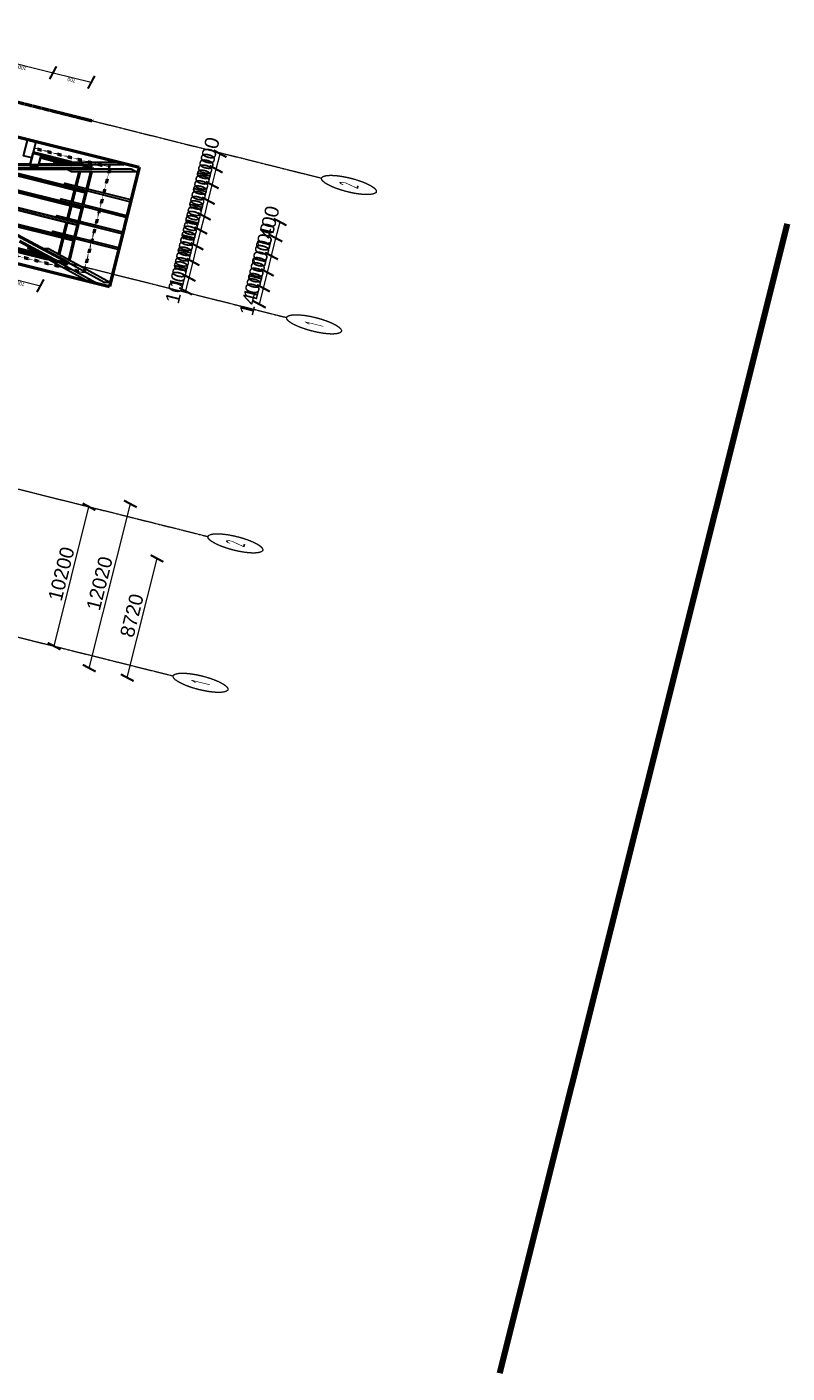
# Model space of a CAD drawing. Header units: millimetres. Extents: x -2096172177 to 2055029645, y -728784453 to 1899906214.
# Tile 38 of 109: x -1916257089 to -1882368491, y 1617111960 to 1677140244. Entities that reach past the tile are written whole.
import ezdxf
from ezdxf.enums import TextEntityAlignment as Align

# ---------------------------------------------------------------- set-up
doc = ezdxf.new("R2010")
doc.units = ezdxf.units.MM
doc.linetypes.add('ACAD_ISO03W100', pattern=[30, 12, -18])
doc.linetypes.add('DASHDOT_axis', pattern=[24, 20, -1.5, 1, -1.5])
for name, color, linetype, lineweight in [('Кобылки', 4, 'Continuous', 30), ('Крыша', 30, 'Continuous', 50), ('мауэрлат', 40, 'Continuous', 18), ('Накостные строп ноги', 10, 'Continuous', 50), ('Наружные стены', 1, 'Continuous', 50), ('Размеры', 40, 'Continuous', 18), ('Рамка', 2, 'Continuous', 100), ('стропила', 5, 'Continuous', 35), ('Толщины привязок', 130, 'Continuous', 18)]:
    doc.layers.add(name, color=color, linetype=linetype, lineweight=lineweight)
doc.styles.add('GOST-2.304_Type-B', font='GOST Common.ttf')
doc.styles.add('стиль для стен', font='arial.ttf')
doc.dimstyles.new('Для размеров СТЕН', dxfattribs={"dimtxt": 2.5, "dimasz": 2.5, "dimexe": 1.25, "dimexo": 0.625, "dimtad": 1, "dimtxsty": 'стиль для стен', "dimblk": 'ARCHTICK', "dimcen": 2.5, "dimadec": 0, "dimazin": 0, "dimtfac": 1, "dimtmove": 0, "dimatfit": 3, "dimfxl": 1, "dimarcsym": 0})

# ---------------------------------------------------------------- blocks, each defined once
blk = doc.blocks.new('_ArchTick')
at = {"color": 0, "linetype": 'ByBlock', "const_width": 0.15}
blk.add_lwpolyline([(-0.5, -0.5), (0.5, 0.5)], dxfattribs=at)
blk = doc.blocks.new('*D658')
at = {"layer": 'Defpoints', "color": 0, "transparency": 16777216}
for p in [(1804966, 901662), (1815166, 901662), (1815166, 900152)]:
    blk.add_point(p, dxfattribs=at)
at = {"layer": 'Размеры', "color": 0, "lineweight": -2, "transparency": 16777216}
for p, q in [((1804966, 901599), (1804966, 900027)), ((1815166, 901599), (1815166, 900027)), ((1804966, 900152), (1815166, 900152))]:
    blk.add_line(p, q, dxfattribs=at)
at = {"layer": 'Размеры', "color": 0, "lineweight": -2, "transparency": 16777216, "xscale": 250, "yscale": 250, "zscale": 250, "rotation": 180}
blk.add_blockref('_ArchTick', (1804966, 900152), dxfattribs=at)
at = {"layer": 'Размеры', "color": 0, "lineweight": -2, "transparency": 16777216, "xscale": 250, "yscale": 250, "zscale": 250}
blk.add_blockref('_ArchTick', (1815166, 900152), dxfattribs=at)
at = {"layer": 'Размеры', "color": 0, "transparency": 16777216, "insert": (1810066, 900339), "char_height": 250, "attachment_point": 5, "style": 'стиль для стен'}
blk.add_mtext('10200', dxfattribs=at)
blk = doc.blocks.new('*D660')
at = {"layer": 'Defpoints', "color": 0, "ltscale": 10, "transparency": 16777216}
for p in [(1804056, 904417), (1816076, 904417), (1816076, 899452)]:
    blk.add_point(p, dxfattribs=at)
at = {"layer": 'Размеры', "color": 0, "lineweight": -2, "ltscale": 10, "transparency": 16777216}
blk.add_line((1804056, 899452), (1816076, 899452), dxfattribs=at)
at = {"layer": 'Размеры', "color": 0, "lineweight": -2, "ltscale": 10, "transparency": 16777216, "xscale": 250, "yscale": 250, "zscale": 250, "rotation": 180}
blk.add_blockref('_ArchTick', (1804056, 899452), dxfattribs=at)
at = {"layer": 'Размеры', "color": 0, "lineweight": -2, "ltscale": 10, "transparency": 16777216, "xscale": 250, "yscale": 250, "zscale": 250}
blk.add_blockref('_ArchTick', (1816076, 899452), dxfattribs=at)
at = {"layer": 'Размеры', "color": 0, "lineweight": 18, "ltscale": 10, "transparency": 16777216, "insert": (1810066, 899639), "char_height": 250, "attachment_point": 5, "style": 'стиль для стен'}
blk.add_mtext('12020', dxfattribs=at)
blk = doc.blocks.new('*D661')
at = {"layer": 'Defpoints', "color": 0, "ltscale": 10, "transparency": 16777216}
for p in [(1804056, 901353), (1812776, 901353), (1812776, 898757)]:
    blk.add_point(p, dxfattribs=at)
at = {"layer": 'Размеры', "color": 0, "lineweight": -2, "ltscale": 10, "transparency": 16777216}
blk.add_line((1804056, 898757), (1812776, 898757), dxfattribs=at)
at = {"layer": 'Размеры', "color": 0, "lineweight": -2, "ltscale": 10, "transparency": 16777216, "xscale": 250, "yscale": 250, "zscale": 250, "rotation": 180}
blk.add_blockref('_ArchTick', (1804056, 898757), dxfattribs=at)
at = {"layer": 'Размеры', "color": 0, "lineweight": -2, "ltscale": 10, "transparency": 16777216, "xscale": 250, "yscale": 250, "zscale": 250}
blk.add_blockref('_ArchTick', (1812776, 898757), dxfattribs=at)
at = {"layer": 'Размеры', "color": 0, "lineweight": 50, "ltscale": 10, "transparency": 16777216, "insert": (1808416, 898944), "char_height": 250, "attachment_point": 5, "style": 'стиль для стен'}
blk.add_mtext('8720', dxfattribs=at)
blk = doc.blocks.new('*D695')
at = {"layer": 'Defpoints', "color": 0, "transparency": 16777216}
for p in [(1832665, 899416), (1832665, 896465), (1831672, 896436)]:
    blk.add_point(p, dxfattribs=at)
at = {"layer": 'Размеры', "color": 0, "lineweight": -2, "transparency": 16777216}
blk.add_line((1831672, 899416), (1832665, 899416), dxfattribs=at)
at = {"layer": 'Размеры', "color": 0, "lineweight": -2, "transparency": 16777216, "xscale": 250, "yscale": 250, "zscale": 250, "rotation": 180}
blk.add_blockref('_ArchTick', (1831672, 899416), dxfattribs=at)
at = {"layer": 'Размеры', "color": 0, "lineweight": -2, "transparency": 16777216, "xscale": 250, "yscale": 250, "zscale": 250}
blk.add_blockref('_ArchTick', (1832665, 899416), dxfattribs=at)
at = {"layer": 'Размеры', "color": 0, "transparency": 16777216, "insert": (1832168, 899604), "char_height": 250, "attachment_point": 5, "style": 'стиль для стен'}
blk.add_mtext('1000', dxfattribs=at)
blk = doc.blocks.new('*D697')
at = {"layer": 'Defpoints', "color": 0, "transparency": 16777216}
for p in [(1832665, 899416), (1833815, 899416), (1833815, 896465)]:
    blk.add_point(p, dxfattribs=at)
at = {"layer": 'Размеры', "color": 0, "lineweight": -2, "transparency": 16777216}
blk.add_line((1832665, 899416), (1833815, 899416), dxfattribs=at)
at = {"layer": 'Размеры', "color": 0, "lineweight": -2, "transparency": 16777216, "xscale": 250, "yscale": 250, "zscale": 250, "rotation": 180}
blk.add_blockref('_ArchTick', (1832665, 899416), dxfattribs=at)
at = {"layer": 'Размеры', "color": 0, "lineweight": -2, "transparency": 16777216, "xscale": 250, "yscale": 250, "zscale": 250}
blk.add_blockref('_ArchTick', (1833815, 899416), dxfattribs=at)
at = {"layer": 'Размеры', "color": 0, "transparency": 16777216, "insert": (1833240, 899604), "char_height": 250, "attachment_point": 5, "style": 'стиль для стен'}
blk.add_mtext('1000', dxfattribs=at)
blk = doc.blocks.new('*D699')
at = {"layer": 'Defpoints', "color": 0, "transparency": 16777216}
for p in [(1834965, 899416), (1833815, 896465), (1834965, 896465)]:
    blk.add_point(p, dxfattribs=at)
at = {"layer": 'Размеры', "color": 0, "lineweight": -2, "transparency": 16777216}
blk.add_line((1833815, 899416), (1834965, 899416), dxfattribs=at)
at = {"layer": 'Размеры', "color": 0, "lineweight": -2, "transparency": 16777216, "xscale": 250, "yscale": 250, "zscale": 250, "rotation": 180}
blk.add_blockref('_ArchTick', (1833815, 899416), dxfattribs=at)
at = {"layer": 'Размеры', "color": 0, "lineweight": -2, "transparency": 16777216, "xscale": 250, "yscale": 250, "zscale": 250}
blk.add_blockref('_ArchTick', (1834965, 899416), dxfattribs=at)
at = {"layer": 'Размеры', "color": 0, "transparency": 16777216, "insert": (1834390, 899604), "char_height": 250, "attachment_point": 5, "style": 'стиль для стен'}
blk.add_mtext('1000', dxfattribs=at)
blk = doc.blocks.new('*D701')
at = {"layer": 'Defpoints', "color": 0, "transparency": 16777216}
for p in [(1836115, 899416), (1834965, 896465), (1836115, 896465)]:
    blk.add_point(p, dxfattribs=at)
at = {"layer": 'Размеры', "color": 0, "lineweight": -2, "transparency": 16777216}
blk.add_line((1834965, 899416), (1836115, 899416), dxfattribs=at)
at = {"layer": 'Размеры', "color": 0, "lineweight": -2, "transparency": 16777216, "xscale": 250, "yscale": 250, "zscale": 250, "rotation": 180}
blk.add_blockref('_ArchTick', (1834965, 899416), dxfattribs=at)
at = {"layer": 'Размеры', "color": 0, "lineweight": -2, "transparency": 16777216, "xscale": 250, "yscale": 250, "zscale": 250}
blk.add_blockref('_ArchTick', (1836115, 899416), dxfattribs=at)
at = {"layer": 'Размеры', "color": 0, "transparency": 16777216, "insert": (1835540, 899604), "char_height": 250, "attachment_point": 5, "style": 'стиль для стен'}
blk.add_mtext('1000', dxfattribs=at)
blk = doc.blocks.new('*D703')
at = {"layer": 'Defpoints', "color": 0, "transparency": 16777216}
for p in [(1837143, 899416), (1836115, 896465), (1837143, 896183)]:
    blk.add_point(p, dxfattribs=at)
at = {"layer": 'Размеры', "color": 0, "lineweight": -2, "transparency": 16777216}
blk.add_line((1836115, 899416), (1837143, 899416), dxfattribs=at)
at = {"layer": 'Размеры', "color": 0, "lineweight": -2, "transparency": 16777216, "xscale": 250, "yscale": 250, "zscale": 250, "rotation": 180}
blk.add_blockref('_ArchTick', (1836115, 899416), dxfattribs=at)
at = {"layer": 'Размеры', "color": 0, "lineweight": -2, "transparency": 16777216, "xscale": 250, "yscale": 250, "zscale": 250}
blk.add_blockref('_ArchTick', (1837143, 899416), dxfattribs=at)
at = {"layer": 'Размеры', "color": 0, "transparency": 16777216, "insert": (1836629, 899604), "char_height": 250, "attachment_point": 5, "style": 'стиль для стен'}
blk.add_mtext('1000', dxfattribs=at)
blk = doc.blocks.new('*D705')
at = {"layer": 'Defpoints', "color": 0, "transparency": 16777216}
for p in [(1838293, 899416), (1837143, 896183), (1838293, 895251)]:
    blk.add_point(p, dxfattribs=at)
at = {"layer": 'Размеры', "color": 0, "lineweight": -2, "transparency": 16777216}
blk.add_line((1837143, 899416), (1838293, 899416), dxfattribs=at)
at = {"layer": 'Размеры', "color": 0, "lineweight": -2, "transparency": 16777216, "xscale": 250, "yscale": 250, "zscale": 250, "rotation": 180}
blk.add_blockref('_ArchTick', (1837143, 899416), dxfattribs=at)
at = {"layer": 'Размеры', "color": 0, "lineweight": -2, "transparency": 16777216, "xscale": 250, "yscale": 250, "zscale": 250}
blk.add_blockref('_ArchTick', (1838293, 899416), dxfattribs=at)
at = {"layer": 'Размеры', "color": 0, "transparency": 16777216, "insert": (1837718, 899604), "char_height": 250, "attachment_point": 5, "style": 'стиль для стен'}
blk.add_mtext('1000', dxfattribs=at)
blk = doc.blocks.new('*D707')
at = {"layer": 'Defpoints', "color": 0, "transparency": 16777216}
for p in [(1839443, 899416), (1839443, 895494), (1838293, 895251)]:
    blk.add_point(p, dxfattribs=at)
at = {"layer": 'Размеры', "color": 0, "lineweight": -2, "transparency": 16777216}
blk.add_line((1838293, 899416), (1839443, 899416), dxfattribs=at)
at = {"layer": 'Размеры', "color": 0, "lineweight": -2, "transparency": 16777216, "xscale": 250, "yscale": 250, "zscale": 250, "rotation": 180}
blk.add_blockref('_ArchTick', (1838293, 899416), dxfattribs=at)
at = {"layer": 'Размеры', "color": 0, "lineweight": -2, "transparency": 16777216, "xscale": 250, "yscale": 250, "zscale": 250}
blk.add_blockref('_ArchTick', (1839443, 899416), dxfattribs=at)
at = {"layer": 'Размеры', "color": 0, "transparency": 16777216, "insert": (1838868, 899604), "char_height": 250, "attachment_point": 5, "style": 'стиль для стен'}
blk.add_mtext('1000', dxfattribs=at)
blk = doc.blocks.new('*D709')
at = {"layer": 'Defpoints', "color": 0, "transparency": 16777216}
for p in [(1840601, 899416), (1840601, 896466), (1839443, 895494)]:
    blk.add_point(p, dxfattribs=at)
at = {"layer": 'Размеры', "color": 0, "lineweight": -2, "transparency": 16777216}
blk.add_line((1839443, 899416), (1840601, 899416), dxfattribs=at)
at = {"layer": 'Размеры', "color": 0, "lineweight": -2, "transparency": 16777216, "xscale": 250, "yscale": 250, "zscale": 250, "rotation": 180}
blk.add_blockref('_ArchTick', (1839443, 899416), dxfattribs=at)
at = {"layer": 'Размеры', "color": 0, "lineweight": -2, "transparency": 16777216, "xscale": 250, "yscale": 250, "zscale": 250}
blk.add_blockref('_ArchTick', (1840601, 899416), dxfattribs=at)
at = {"layer": 'Размеры', "color": 0, "transparency": 16777216, "insert": (1840022, 899604), "char_height": 250, "attachment_point": 5, "style": 'стиль для стен'}
blk.add_mtext('1000', dxfattribs=at)
blk = doc.blocks.new('*D711')
at = {"layer": 'Defpoints', "color": 0, "transparency": 16777216}
for p in [(1841731, 899416), (1840601, 896466), (1841731, 896436)]:
    blk.add_point(p, dxfattribs=at)
at = {"layer": 'Размеры', "color": 0, "lineweight": -2, "transparency": 16777216}
blk.add_line((1840601, 899416), (1841731, 899416), dxfattribs=at)
at = {"layer": 'Размеры', "color": 0, "lineweight": -2, "transparency": 16777216, "xscale": 250, "yscale": 250, "zscale": 250, "rotation": 180}
blk.add_blockref('_ArchTick', (1840601, 899416), dxfattribs=at)
at = {"layer": 'Размеры', "color": 0, "lineweight": -2, "transparency": 16777216, "xscale": 250, "yscale": 250, "zscale": 250}
blk.add_blockref('_ArchTick', (1841731, 899416), dxfattribs=at)
at = {"layer": 'Размеры', "color": 0, "transparency": 16777216, "insert": (1841166, 899604), "char_height": 250, "attachment_point": 5, "style": 'стиль для стен'}
blk.add_mtext('1000', dxfattribs=at)
blk = doc.blocks.new('*D713')
at = {"layer": 'Defpoints', "color": 0, "transparency": 16777216}
for p in [(1832040, 901762), (1833222, 901762), (1833222, 898089)]:
    blk.add_point(p, dxfattribs=at)
at = {"layer": 'Размеры', "color": 0, "lineweight": -2, "transparency": 16777216}
blk.add_line((1832040, 898089), (1833222, 898089), dxfattribs=at)
at = {"layer": 'Размеры', "color": 0, "lineweight": -2, "transparency": 16777216, "xscale": 250, "yscale": 250, "zscale": 250, "rotation": 180}
blk.add_blockref('_ArchTick', (1832040, 898089), dxfattribs=at)
at = {"layer": 'Размеры', "color": 0, "lineweight": -2, "transparency": 16777216, "xscale": 250, "yscale": 250, "zscale": 250}
blk.add_blockref('_ArchTick', (1833222, 898089), dxfattribs=at)
at = {"layer": 'Размеры', "color": 0, "transparency": 16777216, "insert": (1832631, 898276), "char_height": 250, "attachment_point": 5, "style": 'стиль для стен'}
blk.add_mtext('1400', dxfattribs=at)
blk = doc.blocks.new('*D715')
at = {"layer": 'Defpoints', "color": 0, "transparency": 16777216}
for p in [(1833222, 901762), (1834372, 901562), (1834372, 898089)]:
    blk.add_point(p, dxfattribs=at)
at = {"layer": 'Размеры', "color": 0, "lineweight": -2, "transparency": 16777216}
blk.add_line((1833222, 898089), (1834372, 898089), dxfattribs=at)
at = {"layer": 'Размеры', "color": 0, "lineweight": -2, "transparency": 16777216, "xscale": 250, "yscale": 250, "zscale": 250, "rotation": 180}
blk.add_blockref('_ArchTick', (1833222, 898089), dxfattribs=at)
at = {"layer": 'Размеры', "color": 0, "lineweight": -2, "transparency": 16777216, "xscale": 250, "yscale": 250, "zscale": 250}
blk.add_blockref('_ArchTick', (1834372, 898089), dxfattribs=at)
at = {"layer": 'Размеры', "color": 0, "transparency": 16777216, "insert": (1833797, 898276), "char_height": 250, "attachment_point": 5, "style": 'стиль для стен'}
blk.add_mtext('1000', dxfattribs=at)
blk = doc.blocks.new('*D717')
at = {"layer": 'Defpoints', "color": 0, "transparency": 16777216}
for p in [(1834372, 901562), (1835579, 901562), (1835579, 898089)]:
    blk.add_point(p, dxfattribs=at)
at = {"layer": 'Размеры', "color": 0, "lineweight": -2, "transparency": 16777216}
blk.add_line((1834372, 898089), (1835579, 898089), dxfattribs=at)
at = {"layer": 'Размеры', "color": 0, "lineweight": -2, "transparency": 16777216, "xscale": 250, "yscale": 250, "zscale": 250, "rotation": 180}
blk.add_blockref('_ArchTick', (1834372, 898089), dxfattribs=at)
at = {"layer": 'Размеры', "color": 0, "lineweight": -2, "transparency": 16777216, "xscale": 250, "yscale": 250, "zscale": 250}
blk.add_blockref('_ArchTick', (1835579, 898089), dxfattribs=at)
at = {"layer": 'Размеры', "color": 0, "transparency": 16777216, "insert": (1834975, 898276), "char_height": 250, "attachment_point": 5, "style": 'стиль для стен'}
blk.add_mtext('1000', dxfattribs=at)
blk = doc.blocks.new('*D719')
at = {"layer": 'Defpoints', "color": 0, "transparency": 16777216}
for p in [(1835579, 901562), (1836879, 901562), (1836879, 898089)]:
    blk.add_point(p, dxfattribs=at)
at = {"layer": 'Размеры', "color": 0, "lineweight": -2, "transparency": 16777216}
blk.add_line((1835579, 898089), (1836879, 898089), dxfattribs=at)
at = {"layer": 'Размеры', "color": 0, "lineweight": -2, "transparency": 16777216, "xscale": 250, "yscale": 250, "zscale": 250, "rotation": 180}
blk.add_blockref('_ArchTick', (1835579, 898089), dxfattribs=at)
at = {"layer": 'Размеры', "color": 0, "lineweight": -2, "transparency": 16777216, "xscale": 250, "yscale": 250, "zscale": 250}
blk.add_blockref('_ArchTick', (1836879, 898089), dxfattribs=at)
at = {"layer": 'Размеры', "color": 0, "transparency": 16777216, "insert": (1836229, 898276), "char_height": 250, "attachment_point": 5, "style": 'стиль для стен'}
blk.add_mtext('1000', dxfattribs=at)
blk = doc.blocks.new('*D721')
at = {"layer": 'Defpoints', "color": 0, "transparency": 16777216}
for p in [(1838067, 901762), (1836879, 901562), (1838067, 898089)]:
    blk.add_point(p, dxfattribs=at)
at = {"layer": 'Размеры', "color": 0, "lineweight": -2, "transparency": 16777216}
blk.add_line((1836879, 898089), (1838067, 898089), dxfattribs=at)
at = {"layer": 'Размеры', "color": 0, "lineweight": -2, "transparency": 16777216, "xscale": 250, "yscale": 250, "zscale": 250, "rotation": 180}
blk.add_blockref('_ArchTick', (1836879, 898089), dxfattribs=at)
at = {"layer": 'Размеры', "color": 0, "lineweight": -2, "transparency": 16777216, "xscale": 250, "yscale": 250, "zscale": 250}
blk.add_blockref('_ArchTick', (1838067, 898089), dxfattribs=at)
at = {"layer": 'Размеры', "color": 0, "transparency": 16777216, "insert": (1837473, 898276), "char_height": 250, "attachment_point": 5, "style": 'стиль для стен'}
blk.add_mtext('1400', dxfattribs=at)
blk = doc.blocks.new('*D727')
at = {"layer": 'Defpoints', "color": 0, "transparency": 16777216}
for p in [(1831601, 902643), (1829544, 901943), (1831701, 901943)]:
    blk.add_point(p, dxfattribs=at)
at = {"layer": 'Размеры', "color": 0, "lineweight": -2, "transparency": 16777216}
blk.add_line((1829544, 902643), (1829544, 901943), dxfattribs=at)
at = {"layer": 'Размеры', "color": 0, "lineweight": -2, "transparency": 16777216, "xscale": 250, "yscale": 250, "zscale": 250}
for p, rotation in [((1829544, 902643), 90), ((1829544, 901943), 270)]:
    blk.add_blockref('_ArchTick', p, dxfattribs=dict(at, rotation=rotation))
at = {"layer": 'Размеры', "color": 0, "transparency": 16777216, "insert": (1829357, 902293), "char_height": 250, "attachment_point": 5, "rotation": 90, "style": 'стиль для стен'}
blk.add_mtext('700', dxfattribs=at)
blk = doc.blocks.new('*D745')
at = {"layer": 'Defpoints', "color": 0, "transparency": 16777216}
for p in [(1846390, 903793), (1844434, 902643), (1846491, 902643)]:
    blk.add_point(p, dxfattribs=at)
at = {"layer": 'Размеры', "color": 0, "lineweight": -2, "transparency": 16777216}
blk.add_line((1844434, 903793), (1844434, 902643), dxfattribs=at)
at = {"layer": 'Размеры', "color": 0, "lineweight": -2, "transparency": 16777216, "xscale": 250, "yscale": 250, "zscale": 250}
for p, rotation in [((1844434, 903793), 90), ((1844434, 902643), 270)]:
    blk.add_blockref('_ArchTick', p, dxfattribs=dict(at, rotation=rotation))
at = {"layer": 'Размеры', "color": 0, "transparency": 16777216, "insert": (1844246, 903218), "char_height": 250, "attachment_point": 5, "rotation": 90, "style": 'стиль для стен'}
blk.add_mtext('1000', dxfattribs=at)
blk = doc.blocks.new('*D747')
at = {"layer": 'Defpoints', "color": 0, "transparency": 16777216}
for p in [(1846491, 902643), (1844434, 901943), (1846591, 901943)]:
    blk.add_point(p, dxfattribs=at)
at = {"layer": 'Размеры', "color": 0, "lineweight": -2, "transparency": 16777216}
blk.add_line((1844434, 902643), (1844434, 901943), dxfattribs=at)
at = {"layer": 'Размеры', "color": 0, "lineweight": -2, "transparency": 16777216, "xscale": 250, "yscale": 250, "zscale": 250}
for p, rotation in [((1844434, 902643), 90), ((1844434, 901943), 270)]:
    blk.add_blockref('_ArchTick', p, dxfattribs=dict(at, rotation=rotation))
at = {"layer": 'Размеры', "color": 0, "transparency": 16777216, "insert": (1844246, 902293), "char_height": 250, "attachment_point": 5, "rotation": 90, "style": 'стиль для стен'}
blk.add_mtext('700', dxfattribs=at)
blk = doc.blocks.new('Фасад (на основе 1 эт)')
at = {"linetype": 'DASHDOT_axis', "lineweight": 20, "ltscale": 0.2}
for p, q in [((1831601.294, 902643.004), (1831601.294, 902029.312)), ((1831601.294, 901843.424), (1831601.294, 901761.655))]:
    blk.add_line(p, q, dxfattribs=at)
at = {"linetype": 'DASHDOT_axis'}
for p, q in [((1804965.704, 902171.546), (1804965.704, 898971.546)), ((1815165.704, 902171.546), (1815165.704, 898971.546)), ((1831601.294, 901761.655), (1831601.294, 898561.655)), ((1841801.294, 901761.655), (1841801.294, 898561.655)), ((1804965.704, 898971.546), (1804965.704, 897971.546)), ((1815165.704, 898971.546), (1815165.704, 897971.546)), ((1831601.294, 898561.655), (1831601.294, 897561.655)), ((1841801.294, 898561.655), (1841801.294, 897561.655))]:
    blk.add_line(p, q, dxfattribs=at)
for centre in [(1804965.704, 897471.546), (1815165.704, 897471.546), (1831601.294, 897061.655), (1841801.294, 897061.655)]:
    blk.add_circle(centre, 500, dxfattribs=at)
at = {"layer": 'Кобылки'}
for points in [[(1838210.554, 902641.866), (1838210.554, 902791.866), (1839410.554, 902791.866), (1839410.554, 902641.866)], [(1830742.527, 901011.891), (1830639.478, 901120.89), (1831909.36, 902320.276), (1832012.409, 902211.277)], [(1838189.124, 902140.75), (1838295.358, 902246.648), (1839403.618, 901138.147), (1839297.384, 901032.249)], [(1830978.465, 900746.501), (1830875.416, 900855.5), (1832147.162, 902072.153), (1832250.212, 901963.153)], [(1833372.445, 901961.655), (1833522.445, 901961.655), (1833522.445, 900761.655), (1833372.445, 900761.655)], [(1834521.59, 901961.655), (1834671.59, 901961.655), (1834671.59, 900761.655), (1834521.59, 900761.655)], [(1835729.05, 901961.655), (1835879.05, 901961.655), (1835879.05, 900761.655), (1835729.05, 900761.655)], [(1836878.596, 901961.655), (1837028.596, 901961.655), (1837028.596, 900761.655), (1836878.596, 900761.655)], [(1837930.071, 901897.871), (1838036.305, 902003.769), (1839162.197, 900883.809), (1839055.963, 900777.911)]]:
    blk.add_lwpolyline(points, close=True, dxfattribs=at)
at = {"layer": 'Крыша', "color": 5, "lineweight": 50}
for p, q in [((1830691.294, 904506.655), (1830691.294, 900751.655)), ((1839411.294, 904016.655), (1839411.294, 900751.655)), ((1839411.294, 900751.655), (1830691.294, 900751.655))]:
    blk.add_line(p, q, dxfattribs=at)
at = {"layer": 'мауэрлат', "linetype": 'DASHDOT_axis', "lineweight": 50, "ltscale": 0.2}
blk.add_line((1841801.294, 905063.679), (1841801.294, 901761.655), dxfattribs=at)
at = {"layer": 'мауэрлат', "color": 30, "lineweight": 50}
for p, q in [((1831501.294, 901934.864), (1831501.294, 902643.004)), ((1831701.294, 902123.761), (1831701.294, 902492.668)), ((1838401.294, 902491.886), (1838401.294, 902140.689)), ((1838601.294, 902641.866), (1838601.294, 901940.646)), ((1831501.294, 901561.655), (1831501.294, 901761.655)), ((1833221.654, 901761.655), (1832039.589, 901761.655)), ((1833372.445, 901761.655), (1833372.061, 901761.655)), ((1834371.59, 901761.655), (1833522.445, 901761.655)), ((1835579.05, 901761.655), (1834671.59, 901761.655)), ((1836728.596, 901761.655), (1835879.05, 901761.655)), ((1838067.009, 901761.655), (1837028.596, 901761.655)), ((1838401.294, 901928.534), (1838401.294, 901922.905)), ((1838601.294, 901761.655), (1838601.294, 901561.655)), ((1831701.294, 901561.655), (1831501.294, 901561.655)), ((1833372.445, 901561.655), (1831830.532, 901561.655)), ((1834521.59, 901561.655), (1833522.445, 901561.655)), ((1835729.05, 901561.655), (1834671.59, 901561.655)), ((1836878.596, 901561.655), (1835879.05, 901561.655)), ((1838268.068, 901561.655), (1837028.596, 901561.655)), ((1838601.294, 901561.655), (1838479.701, 901561.655))]:
    blk.add_line(p, q, dxfattribs=at)
at = {"layer": 'Накостные строп ноги'}
for p, q in [((1837682.138, 902642.061), (1836686.31, 903637.889)), ((1831622.526, 901561.655), (1833221.654, 903160.159)), ((1838479.701, 901561.655), (1836878.596, 903162.76)), ((1831501.294, 901743.424), (1832250.383, 902492.514)), ((1837805.318, 902492.054), (1837655.304, 902642.067)), ((1838601.294, 901722.905), (1837832.153, 902492.046))]:
    blk.add_line(p, q, dxfattribs=at)
at = {"layer": 'Наружные стены', "linetype": 'ACAD_ISO03W100', "lineweight": 50, "ltscale": 0.2}
for p, q in [((1831191.294, 901251.655), (1831191.294, 903793.004)), ((1838911.294, 902641.866), (1838911.294, 901251.655)), ((1838911.294, 901251.655), (1831191.294, 901251.655))]:
    blk.add_line(p, q, dxfattribs=at)
at = {"layer": 'Рамка'}
blk.add_line((1846683.109, 889346.663), (1762583.109, 889346.663), dxfattribs=at)
at = {"layer": 'стропила'}
for p, q in [((1834371.59, 904329.646), (1834371.59, 901561.655)), ((1834521.59, 904329.519), (1834521.59, 901561.655)), ((1835579.05, 904328.624), (1835579.05, 901561.655)), ((1835729.05, 904328.497), (1835729.05, 901561.655)), ((1833221.654, 903191.75), (1833221.654, 901549.54)), ((1833375.102, 903345.138), (1833371.654, 901549.54)), ((1836728.596, 903339.415), (1836728.596, 901561.655)), ((1836878.596, 903189.415), (1836878.596, 901561.655)), ((1838579.075, 902641.836), (1837655.304, 902642.067)), ((1838579.033, 902491.836), (1837805.318, 902492.054))]:
    blk.add_line(p, q, dxfattribs=at)
at = {"linetype": 'DASHDOT_axis', "style": 'GOST-2.304_Type-B'}
for s, p in [('1', (1804965.704, 897471.546)), ('2', (1815165.704, 897471.546)), ('1', (1831601.294, 897061.655)), ('2', (1841801.294, 897061.655))]:
    blk.add_text(s, height=350, dxfattribs=at).set_placement(p, align=Align.MIDDLE_CENTER)
at = {"layer": 'Размеры', "lineweight": 18, "ltscale": 10}
dim = blk.add_linear_dim(base=(1816075.704, 899451.546), p1=(1804055.704, 904416.546), p2=(1816075.704, 904416.546), dimstyle='Для размеров СТЕН', override={"dimse1": 1, "dimse2": 1}, dxfattribs=at)
dim.commit()
dim.dimension.update_dxf_attribs({"geometry": '*D660', "text_midpoint": (1810065.704, 899451.546), "dimtype": 128})
at = {"layer": 'Размеры'}
for base, p1, p2, text, picture, middle in [((1844433.712, 902642.7), (1846390.414, 903792.724), (1846490.607, 902642.7), '1000', '*D745', (1844246.212, 903217.712)), ((1829544.399, 901943.424), (1831601.294, 902642.7), (1831701.294, 901943.424), '700', '*D727', (1829356.899, 902293.062)), ((1844433.712, 901943.424), (1846490.607, 902642.7), (1846590.607, 901943.424), '700', '*D747', (1844246.212, 902293.062))]:
    dim = blk.add_linear_dim(base=base, p1=p1, p2=p2, angle=90, text=text, dimstyle='Для размеров СТЕН', override={"dimse1": 1, "dimse2": 1}, dxfattribs=at)
    dim.commit()
    dim.dimension.update_dxf_attribs({"geometry": picture, "text_midpoint": middle})
for base, p1, p2, text, picture, middle in [((1833221.654, 898088.837), (1832039.589, 901761.655), (1833221.654, 901761.655), '1400', '*D713', (1832630.621, 898276.337)), ((1834371.59, 898088.837), (1833221.654, 901761.655), (1834371.59, 901561.655), '1000', '*D715', (1833796.622, 898276.337)), ((1838067.009, 898088.837), (1836878.596, 901561.655), (1838067.009, 901761.655), '1400', '*D721', (1837472.803, 898276.337)), ((1835579.05, 898088.837), (1834371.59, 901561.655), (1835579.05, 901561.655), '1000', '*D717', (1834975.32, 898276.337)), ((1836878.596, 898088.837), (1835579.05, 901561.655), (1836878.596, 901561.655), '1000', '*D719', (1836228.823, 898276.337)), ((1833814.663, 899416.05), (1832664.663, 899416.05), (1833814.663, 896464.807), '1000', '*D697', (1833239.663, 899603.55)), ((1834964.663, 899416.05), (1833814.663, 896464.807), (1834964.663, 896464.807), '1000', '*D699', (1834389.663, 899603.55)), ((1836114.663, 899416.05), (1834964.663, 896464.807), (1836114.663, 896464.807), '1000', '*D701', (1835539.663, 899603.55)), ((1837142.71, 899416.05), (1836114.663, 896464.807), (1837142.71, 896182.925), '1000', '*D703', (1836628.687, 899603.55)), ((1838292.71, 899416.05), (1837142.71, 896182.925), (1838292.71, 895250.895), '1000', '*D705', (1837717.71, 899603.55)), ((1839442.71, 899416.05), (1838292.71, 895250.895), (1839442.71, 895493.851), '1000', '*D707', (1838867.71, 899603.55)), ((1840601.443, 899416.05), (1839442.71, 895493.851), (1840601.443, 896465.819), '1000', '*D709', (1840022.076, 899603.55)), ((1841730.583, 899416.05), (1840601.443, 896465.819), (1841730.583, 896435.517), '1000', '*D711', (1841166.013, 899603.55))]:
    dim = blk.add_linear_dim(base=base, p1=p1, p2=p2, text=text, dimstyle='Для размеров СТЕН', override={"dimse1": 1, "dimse2": 1}, dxfattribs=at)
    dim.commit()
    dim.dimension.update_dxf_attribs({"geometry": picture, "text_midpoint": middle})
dim = blk.add_linear_dim(base=(1815165.704, 900151.546), p1=(1804965.704, 901661.546), p2=(1815165.704, 901661.546), dimstyle='Для размеров СТЕН', dxfattribs=at)
dim.commit()
dim.dimension.update_dxf_attribs({"geometry": '*D658', "text_midpoint": (1810065.704, 900151.546), "dimtype": 128})
at = {"layer": 'Размеры', "lineweight": 50, "ltscale": 10}
dim = blk.add_linear_dim(base=(1812775.704, 898756.658), p1=(1804055.704, 901352.88), p2=(1812775.704, 901352.88), dimstyle='Для размеров СТЕН', override={"dimse1": 1, "dimse2": 1}, dxfattribs=at)
dim.commit()
dim.dimension.update_dxf_attribs({"geometry": '*D661', "text_midpoint": (1808415.704, 898944.158)})
at = {"layer": 'Размеры'}
dim = blk.add_linear_dim(base=(1832664.663, 899416.05), p1=(1831672.004, 896435.517), p2=(1832664.663, 896464.807), text='1000', dimstyle='Для размеров СТЕН', override={"dimse1": 1, "dimse2": 1}, dxfattribs=at)
dim.commit()
dim.dimension.update_dxf_attribs({"geometry": '*D695', "text_midpoint": (1832168.334, 899416.05), "dimtype": 128})

msp = doc.modelspace()

# ---------------------------------------------------------------- block references
at = {"layer": 'Толщины привязок', "xscale": 628.2340773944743, "yscale": 2510.435367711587, "zscale": 628.2340773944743, "rotation": 75.95032694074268}
msp.add_blockref('Фасад (на основе 1 эт)', (1849251.57, 917631.158), dxfattribs=at)

doc.saveas('drawing.dxf')
